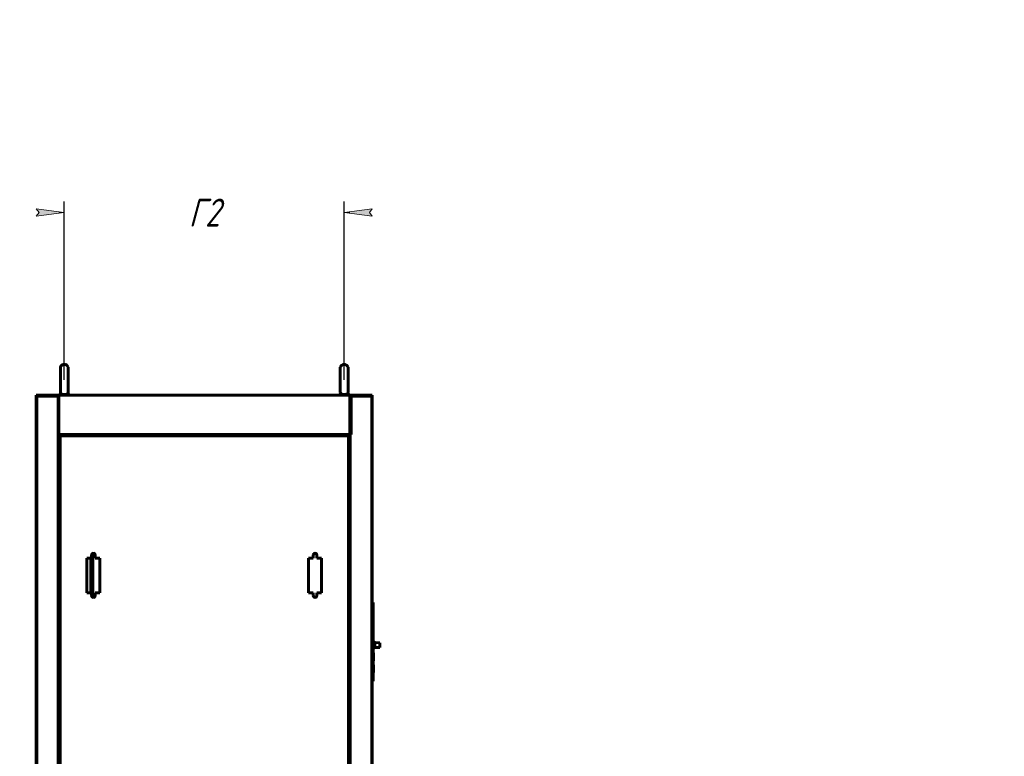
# Model space of a CAD drawing. Header units: millimetres. Extents: x 0 to 594, y 0 to 420.
# Tile 10 of 10: x 418 to 594, y 288 to 420. Entities that reach past the tile are written whole.
import ezdxf

# ---------------------------------------------------------------- set-up
doc = ezdxf.new("R2010")
doc.units = ezdxf.units.MM
doc.linetypes.add('K5LT_BASIC', pattern=[0])
doc.linetypes.add('K5LT_THIN', pattern=[0])
doc.layers.add('Системный слой', color=7, linetype='Continuous')
doc.styles.add('KDIMTEXTSTYLE', font='GOST_AU.SHX', dxfattribs={"width": 0.96, "oblique": 15, "height": 5})
doc.dimstyles.new('KDIMSTYLE (0.10)', dxfattribs={"dimtxt": 5, "dimasz": 1, "dimexe": 2, "dimexo": 0, "dimgap": 1, "dimtad": 1, "dimlfac": 10, "dimtxsty": 'KDIMTEXTSTYLE', "dimsah": 1, "dimcen": 0, "dimdle": 1, "dimadec": 0, "dimazin": 0, "dimtfac": 0.667, "dimtmove": 0, "dimatfit": 3, "dimfxl": 1, "dimtvp": 1, "dimtolj": 1, "dimtzin": 0, "dimarcsym": 0})

# ---------------------------------------------------------------- blocks, each defined once
blk = doc.blocks.new('U11')
at = {"layer": 'Системный слой', "color": 150, "linetype": 'K5LT_BASIC', "lineweight": 60, "true_color": 0x0080ff}
for p, q in [((477.17, 351.04), (477.1, 351.02)), ((477.23, 351.05), (477.17, 351.04)), ((477.3, 351.08), (477.23, 351.05))]:
    blk.add_line(p, q, dxfattribs=at)
blk = doc.blocks.new('U28')
at = {"layer": 'Системный слой', "color": 150, "linetype": 'K5LT_BASIC', "lineweight": 60, "true_color": 0x0080ff}
for p, q in [((428.1, 345.68), (428.1, 345.88)), ((428.1, 199.88), (428.1, 200.08))]:
    blk.add_line(p, q, dxfattribs=at)
blk = doc.blocks.new('U29')
at = {"layer": 'Системный слой', "color": 150, "linetype": 'K5LT_BASIC', "lineweight": 60, "true_color": 0x0080ff}
for p, q in [((474.1, 345.88), (474.1, 345.68)), ((474.1, 200.08), (474.1, 199.88))]:
    blk.add_line(p, q, dxfattribs=at)
blk = doc.blocks.new('U30')
at = {"layer": 'Системный слой', "color": 150, "linetype": 'K5LT_BASIC', "lineweight": 60, "true_color": 0x0080ff}
for p, q in [((477.32, 351), (477.3, 350.99)), ((477.33, 351), (477.32, 351)), ((477.35, 351.01), (477.33, 351))]:
    blk.add_line(p, q, dxfattribs=at)
blk = doc.blocks.new('U34')
at = {"layer": 'Системный слой', "color": 150, "linetype": 'K5LT_BASIC', "lineweight": 60, "true_color": 0x0080ff}
for start, end in [(199.4712, 214.8122), (325.1877, 340.5288)]:
    blk.add_arc((426.1, 353.63), 0.75, start, end, dxfattribs=at)
blk = doc.blocks.new('U35')
at = {"layer": 'Системный слой', "color": 150, "linetype": 'K5LT_BASIC', "lineweight": 60, "true_color": 0x0080ff}
for start, end in [(199.4712, 214.8122), (325.1877, 340.5288)]:
    blk.add_arc((476.1, 353.63), 0.75, start, end, dxfattribs=at)
blk = doc.blocks.new('KDIMARROW_01')
at = {"layer": 'Системный слой'}
blk.add_hatch(color=0, dxfattribs=at).paths.add_polyline_path([(-5, -0.66), (0, 0), (-5, 0.66), (-4.5, 0)])
at = {"layer": 'Системный слой', "color": 0, "linetype": 'K5LT_THIN', "lineweight": 18}
for p, q in [((-4.5, 0), (-5, 0.66)), ((-5, 0.66), (0, 0)), ((0, 0), (-5, -0.66)), ((-5, -0.66), (-4.5, 0)), ((0, 0), (-1, 0))]:
    blk.add_line(p, q, dxfattribs=at)

msp = doc.modelspace()

# ---------------------------------------------------------------- linework, layer by layer
at = {"layer": 'Системный слой', "color": 150, "linetype": 'K5LT_BASIC', "lineweight": 60, "true_color": 0x0080ff}
for p, q in [((425.3942, 353.3783), (425.3942, 357.8783)), ((426.8084, 353.3783), (426.8084, 357.8783)), ((475.3942, 353.3783), (475.3942, 357.8783)), ((476.8084, 353.3783), (476.8084, 357.8783)), ((421.1013, 352.6783), (421.1013, 352.8783)), ((421.1013, 352.8783), (481.1013, 352.8783)), ((421.1013, 193.0783), (421.1013, 352.6783)), ((421.1013, 352.6783), (425.1013, 352.6783)), ((424.8513, 352.6783), (421.3513, 352.6783)), ((425.1013, 352.6783), (425.1013, 345.8783)), ((425.3013, 352.9973), (425.4855, 353.2002)), ((425.3013, 352.8783), (425.3013, 352.9973)), ((426.9013, 352.9973), (425.3013, 352.9973)), ((426.9013, 352.9973), (426.7171, 353.2002)), ((426.9013, 352.8783), (426.9013, 352.9973)), ((475.3013, 352.9973), (475.4855, 353.2002)), ((475.3013, 352.8783), (475.3013, 352.9973)), ((476.9013, 352.9973), (475.3013, 352.9973)), ((476.9013, 352.9973), (476.7171, 353.2002)), ((476.9013, 352.8783), (476.9013, 352.9973)), ((477.1013, 352.6783), (481.1013, 352.6783)), ((477.1013, 352.6783), (477.1013, 345.8783)), ((477.1013, 352.2783), (477.3513, 352.2783)), ((477.3013, 351.0755), (477.3013, 352.2783)), ((477.3513, 352.6783), (477.3513, 345.8783)), ((480.8513, 352.6783), (477.3513, 352.6783)), ((481.1013, 352.6783), (481.1013, 352.8783)), ((481.1013, 352.6783), (481.1013, 193.0783)), ((481.1013, 352.0997), (481.1023, 352.0997)), ((481.1013, 351.8624), (481.1023, 351.8624)), ((481.1023, 352.0997), (481.1023, 352.0997)), ((481.1023, 352.0997), (481.1023, 351.9808)), ((481.1023, 351.9808), (481.1023, 351.8624)), ((481.1023, 351.8624), (481.1023, 346.6943)), ((477.1013, 350.9683), (477.3013, 350.9683)), ((477.2981, 350.9683), (477.3013, 350.9683)), ((477.3013, 350.9683), (477.3013, 351.0755)), ((477.3513, 350.9972), (477.3013, 350.9683)), ((477.3013, 346.0783), (477.3013, 350.9683)), ((481.1013, 346.6943), (481.1023, 346.6943)), ((481.1023, 346.6943), (481.1023, 346.6014)), ((481.1023, 346.6014), (481.1023, 346.4127)), ((477.1013, 345.8783), (425.1013, 345.8783)), ((425.1013, 199.8783), (425.1013, 345.8783)), ((425.5413, 345.4383), (425.3013, 345.6783)), ((425.3013, 345.6783), (425.5413, 345.4383)), ((425.3013, 200.0783), (425.3013, 345.6783)), ((425.3013, 345.6783), (430.9269, 345.6783)), ((430.7013, 345.6783), (431.5013, 345.6783)), ((431.2757, 345.6783), (470.9269, 345.6783)), ((470.7013, 345.6783), (471.5013, 345.6783)), ((471.2757, 345.6783), (476.9013, 345.6783)), ((472.0213, 345.7583), (472.0213, 345.8783)), ((472.0213, 345.7583), (472.8513, 345.7583)), ((472.9013, 345.7083), (472.9013, 345.6783)), ((473.0213, 345.7083), (473.0213, 345.6783)), ((476.9013, 345.6783), (476.6613, 345.4383)), ((476.6613, 345.4383), (476.9013, 345.6783)), ((476.9013, 345.6783), (476.9013, 200.0783)), ((477.3513, 346.0783), (477.1013, 346.0783)), ((477.1064, 345.8783), (477.1013, 345.8783)), ((477.1013, 199.8783), (477.1013, 345.8783)), ((477.3513, 345.8783), (477.1064, 345.8783)), ((481.1013, 346.412), (481.1023, 346.412)), ((481.1023, 346.4127), (481.1023, 346.412)), ((430.9763, 323.7783), (430.1413, 323.7783)), ((430.1413, 323.7783), (430.1413, 317.5783)), ((430.8413, 317.5783), (430.8413, 323.7783)), ((430.9763, 324.3033), (430.9763, 323.7783)), ((430.9913, 316.9557), (430.9913, 324.4009)), ((431.1013, 316.7972), (431.1013, 324.5595)), ((431.6263, 323.7783), (431.6263, 324.3033)), ((432.4613, 323.7783), (431.6263, 323.7783)), ((432.4613, 317.5783), (432.4613, 323.7783)), ((470.5763, 323.7783), (469.7413, 323.7783)), ((469.7413, 323.7783), (469.7413, 317.5783)), ((470.5763, 324.3033), (470.5763, 323.7783)), ((471.2263, 323.7783), (471.2263, 324.3033)), ((472.0613, 323.7783), (471.2263, 323.7783)), ((472.0213, 317.5783), (472.0213, 323.7783)), ((472.0613, 317.5783), (472.0613, 323.7783)), ((430.1413, 317.5783), (430.9763, 317.5783)), ((430.9763, 317.5783), (430.9763, 317.0533)), ((431.6263, 317.0533), (431.6263, 317.5783)), ((431.6263, 317.5783), (432.4613, 317.5783)), ((469.7413, 317.5783), (470.5763, 317.5783)), ((470.5763, 317.5783), (470.5763, 317.0533)), ((471.2263, 317.5783), (472.0613, 317.5783)), ((471.2263, 317.0533), (471.2263, 317.5783)), ((481.1013, 315.8383), (481.2613, 315.8383)), ((481.2613, 315.8383), (481.2613, 301.7883)), ((481.2613, 313.6083), (481.2883, 313.6083)), ((481.2883, 313.6083), (481.2883, 302.5083)), ((481.2883, 308.9083), (481.3283, 308.9083)), ((481.3283, 308.9083), (481.3283, 308.8083)), ((481.3283, 308.8083), (481.3283, 307.6083)), ((481.3283, 308.7843), (481.5383, 308.6583)), ((481.5383, 308.6583), (481.5383, 307.7583)), ((481.5383, 308.6583), (482.4383, 308.6083)), ((481.5383, 307.7583), (482.4383, 307.8083)), ((482.4383, 308.6083), (482.4383, 307.8083)), ((481.2883, 307.5083), (481.3283, 307.5083)), ((481.2883, 306.8083), (481.3283, 306.8083)), ((481.3283, 307.6323), (481.5383, 307.7583)), ((481.3283, 307.6083), (481.3283, 307.5083)), ((481.3283, 306.8083), (481.3283, 306.7083)), ((481.3283, 306.7083), (481.3283, 305.5083)), ((481.2883, 305.4083), (481.3283, 305.4083)), ((481.2883, 304.7083), (481.3283, 304.7083)), ((481.3283, 305.5083), (481.3283, 305.4083)), ((481.3283, 304.7083), (481.3283, 304.6083)), ((481.3283, 304.6083), (481.3283, 303.4083)), ((481.2613, 302.5083), (481.2883, 302.5083)), ((481.2883, 303.3083), (481.3283, 303.3083)), ((481.3283, 303.4083), (481.3283, 303.3083)), ((481.1013, 301.7883), (481.2613, 301.7883))]:
    msp.add_line(p, q, dxfattribs=at)
at = {"layer": 'Системный слой', "color": 7, "linetype": 'K5LT_THIN', "lineweight": 18}
for p, q in [((421.3513, 352.6783), (421.3513, 193.0783)), ((424.8513, 193.0783), (424.8513, 352.6783)), ((480.8513, 193.0783), (480.8513, 352.6783)), ((481.1013, 352.0997), (481.1023, 352.0997)), ((481.1013, 351.9808), (481.1023, 351.9808)), ((481.1013, 346.6014), (481.1023, 346.6014)), ((425.1513, 345.8783), (425.1513, 199.8783)), ((425.5413, 345.4383), (425.5413, 200.3183)), ((476.6613, 345.4383), (425.5413, 345.4383)), ((472.8513, 345.7583), (472.8513, 345.8783)), ((473.0213, 345.7083), (472.9013, 345.7083)), ((476.6613, 200.3183), (476.6613, 345.4383)), ((477.0513, 345.8783), (477.0513, 199.8783)), ((477.3513, 345.8783), (477.3513, 199.8783)), ((481.1013, 346.4127), (481.1023, 346.4127)), ((431.3513, 324.6245), (431.3513, 316.7322)), ((481.2883, 308.8083), (481.3283, 308.8083)), ((481.2883, 307.6083), (481.3283, 307.6083)), ((481.2883, 306.7083), (481.3283, 306.7083)), ((481.2883, 305.5083), (481.3283, 305.5083)), ((481.2883, 304.6083), (481.3283, 304.6083)), ((481.2883, 303.4083), (481.3283, 303.4083))]:
    msp.add_line(p, q, dxfattribs=at)
at = {"layer": 'Системный слой', "color": 150, "linetype": 'K5LT_BASIC', "lineweight": 60, "true_color": 0x0080ff}
for centre, radius, start, end in [((426.1013, 357.6283), 0.75, 19.471221, 160.528779), ((476.1013, 357.6283), 0.75, 19.471221, 160.528779), ((472.8513, 345.7083), 0.17, 0, 90), ((472.8513, 345.7083), 0.05, 0, 90), ((431.3013, 324.3033), 0.325, 0, 180), ((470.9013, 324.3033), 0.325, 0, 180), ((431.3013, 317.0533), 0.325, 180, 0), ((470.9013, 317.0533), 0.325, 180, 0)]:
    msp.add_arc(centre, radius, start, end, dxfattribs=at)
for points, knots in [([(426.7171, 353.2002), (426.7171, 353.2002), (426.7164, 353.1995), (426.7134, 353.1966), (426.7082, 353.1918), (426.6998, 353.1842), (426.685, 353.1715), (426.6601, 353.1521), (426.6255, 353.1286), (426.5943, 353.1105), (426.5591, 353.0923), (426.527, 353.0774), (426.4776, 353.0582), (426.4352, 353.0442), (426.3832, 353.0299), (426.3376, 353.0197), (426.2821, 353.0101), (426.2338, 353.0039), (426.1813, 352.9995), (426.136, 352.9975), (426.0893, 352.9971), (426.0408, 352.9984), (425.9908, 353.0018), (425.9477, 353.0066), (425.8987, 353.0136), (425.8592, 353.021), (425.8099, 353.0324), (425.7784, 353.0411), (425.7336, 353.0552), (425.6987, 353.068), (425.6577, 353.0856), (425.6236, 353.1022), (425.5821, 353.1254), (425.5472, 353.1487), (425.5211, 353.1687), (425.506, 353.1814), (425.4963, 353.19), (425.4901, 353.1958), (425.4864, 353.1994), (425.4855, 353.2002), (425.4855, 353.2002)], [0, 0, 0, 0, 0.86428931, 1.73116014, 2.60320849, 3.48021264, 4.79872068, 6.53947286, 8.22832022, 9.79163976, 10.15662277, 11.85450889, 12.75704979, 14.16840864, 14.96736845, 16.26789034, 17.03309411, 18.26355337, 19.0063587, 19.92129046, 20.70779081, 21.51239679, 22.5320407, 23.43108068, 23.92399911, 25.35551642, 25.80839759, 27.06603473, 27.47859122, 29.03215903, 29.78691004, 31.04878822, 32.32387672, 34.40844357, 35.91083125, 37.16428618, 38.1216333, 39.08389159, 40.04375549, 41, 41, 41, 41]), ([(476.7171, 353.2002), (476.7171, 353.2002), (476.7164, 353.1995), (476.7134, 353.1966), (476.7082, 353.1918), (476.6998, 353.1842), (476.685, 353.1715), (476.6601, 353.1521), (476.6255, 353.1286), (476.5943, 353.1105), (476.5591, 353.0923), (476.527, 353.0774), (476.4776, 353.0582), (476.4352, 353.0442), (476.3832, 353.0299), (476.3376, 353.0197), (476.2821, 353.0101), (476.2338, 353.0039), (476.1813, 352.9995), (476.136, 352.9975), (476.0893, 352.9971), (476.0408, 352.9984), (475.9908, 353.0018), (475.9477, 353.0066), (475.8987, 353.0136), (475.8592, 353.021), (475.8099, 353.0324), (475.7784, 353.0411), (475.7336, 353.0552), (475.6987, 353.068), (475.6577, 353.0856), (475.6236, 353.1022), (475.5821, 353.1254), (475.5472, 353.1487), (475.5211, 353.1687), (475.506, 353.1814), (475.4963, 353.19), (475.4901, 353.1958), (475.4864, 353.1994), (475.4855, 353.2002), (475.4855, 353.2002)], [0, 0, 0, 0, 0.86428931, 1.73116014, 2.60320849, 3.48021264, 4.79872068, 6.53947286, 8.22832022, 9.79163976, 10.15662277, 11.85450889, 12.75704979, 14.16840864, 14.96736845, 16.26789034, 17.03309411, 18.26355337, 19.0063587, 19.92129046, 20.70779081, 21.51239679, 22.5320407, 23.43108068, 23.92399911, 25.35551642, 25.80839759, 27.06603473, 27.47859122, 29.03215903, 29.78691004, 31.04878822, 32.32387672, 34.40844357, 35.91083125, 37.16428618, 38.1216333, 39.08389159, 40.04375549, 41, 41, 41, 41]), ([(431.2757, 345.6783), (431.2629, 345.6783), (431.2436, 345.678), (431.2173, 345.6773), (431.1974, 345.6767), (431.1762, 345.6761), (431.1518, 345.6755), (431.1266, 345.6751), (431.1043, 345.675), (431.0797, 345.675), (431.0512, 345.6754), (431.0176, 345.6763), (430.9883, 345.6772), (430.9583, 345.678), (430.9386, 345.6783), (430.9269, 345.6783)], [0, 0, 0, 0, 1.88800091, 2.77167682, 3.6876374, 4.63594984, 5.65620638, 6.98322016, 7.99996431, 8.62235426, 10.25485434, 11.79958028, 13.14571886, 14.28063699, 16, 16, 16, 16]), ([(470.9269, 345.6783), (470.9374, 345.6783), (470.9533, 345.6781), (470.9771, 345.6775), (470.9997, 345.6768), (471.0269, 345.676), (471.0552, 345.6754), (471.0801, 345.675), (471.1013, 345.675), (471.1227, 345.675), (471.1478, 345.6754), (471.1763, 345.676), (471.2037, 345.6769), (471.2263, 345.6775), (471.2498, 345.6781), (471.2654, 345.6783), (471.2757, 345.6783)], [0, 0, 0, 0, 1.63556844, 2.457228, 3.56091467, 4.97112941, 6.40820783, 7.59304294, 8.50016304, 9.40942299, 10.60709506, 12.05936195, 13.48070602, 14.58505242, 15.39678476, 17, 17, 17, 17])]:
    msp.add_open_spline(points, degree=3, knots=knots, dxfattribs=at)

# ---------------------------------------------------------------- block references
at = {"layer": 'Системный слой'}
for name in ['U34', 'U35', 'U11', 'U30', 'U28', 'U29']:
    msp.add_blockref(name, (0, 0), dxfattribs=at)

# ---------------------------------------------------------------- dimensions: what is measured, and where the dimension line sits
at = {"layer": 'Системный слой', "color": 7}
msp.add_linear_dim(base=(426.1013, 385.517), p1=(476.1013, 355.6283), p2=(426.1013, 355.6283), location=(451.1013, 385.517), text='\\H5.0;\\W0.965;\\Q15;\\H5.0;\\W0.965;\\Q15;\\Q15;Г2', dimstyle='KDIMSTYLE (0.10)', override={"dimexo": 0, "dimblk1": 'KDIMARROW_01', "dimblk2": 'KDIMARROW_01', "dimse1": 0, "dimse2": 0, "dimclrt": 7, "dimtolj": 1}, dxfattribs=at).render()

doc.saveas('drawing.dxf')
